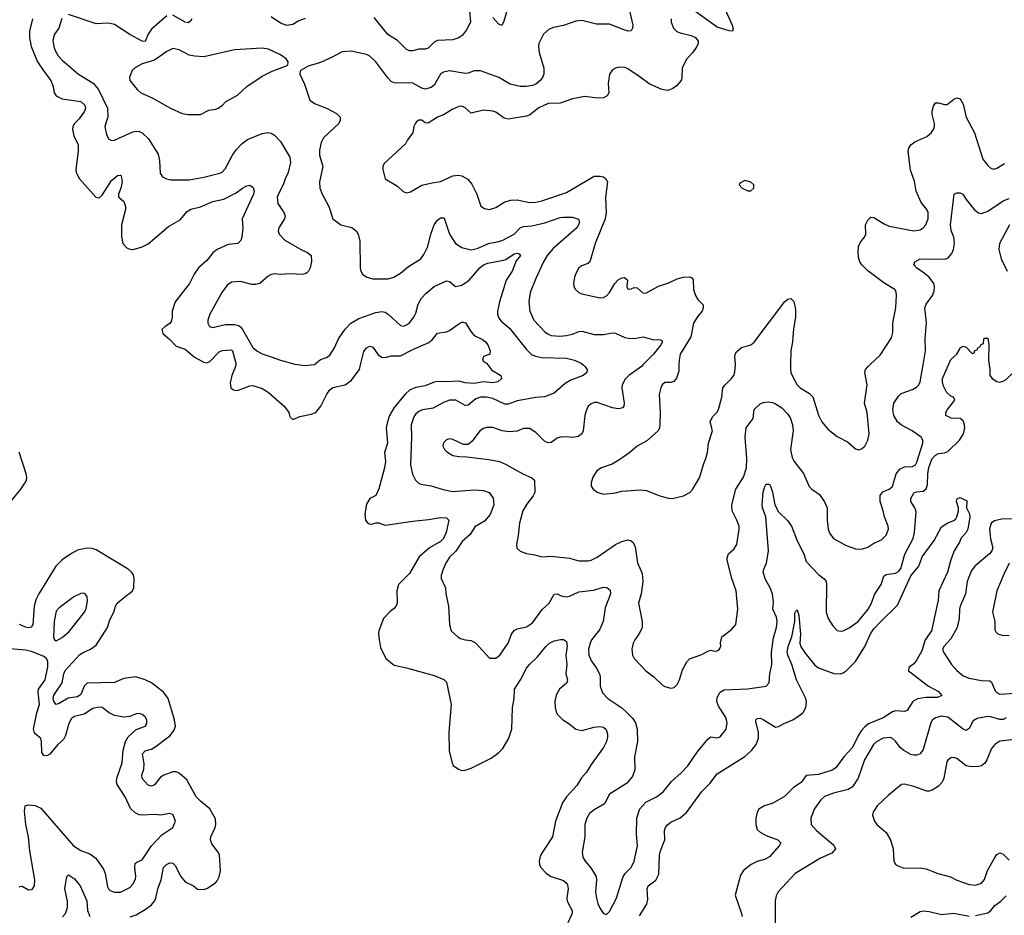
# Model space of a CAD drawing. Header units: inches. Extents: x 2134017 to 2292458, y 756222 to 916513.
# Tile 50 of 256: x 2236053 to 2242458, y 806419 to 812245. Entities that reach past the tile are written whole.
import ezdxf

# ---------------------------------------------------------------- set-up
doc = ezdxf.new("R2010")
doc.units = ezdxf.units.IN
doc.header["$MEASUREMENT"] = 0
for name, color, linetype in [('C2830', 7, 'Continuous'), ('C2831', 7, 'Continuous'), ('C2840', 7, 'Continuous'), ('C2841', 7, 'Continuous')]:
    doc.layers.add(name, color=color, linetype=linetype)

msp = doc.modelspace()

# ---------------------------------------------------------------- linework, layer by layer
at = {"layer": 'C2830', "color": 5}
for points, elevation in [([(2237458.8, 810000), (2237457.7, 809990), (2237433.8, 809930), (2237423.1, 809883.1), (2237426.7, 809850), (2237439.2, 809839.2), (2237450, 809834), (2237470, 809833.1), (2237550, 809862.8), (2237570, 809864.9), (2237630, 809846.3), (2237670, 809821.7), (2237774.6, 809730), (2237803.8, 809690), (2237810, 809661), (2237830, 809644.9), (2237875.4, 809664.6), (2237950, 809677.8), (2237980.5, 809690), (2238011.8, 809730), (2238050.6, 809810), (2238070, 809837.8), (2238090, 809853.4), (2238170, 809869.3), (2238210, 809897.6), (2238263.7, 809970), (2238271.2, 810000)], 220), ([(2237875.4, 810000), (2237910, 809995.8), (2237948.1, 810000)], 240), ([(2239098.5, 810000), (2239124.8, 809964.8), (2239184, 809930), (2239186.7, 809910), (2239163.8, 809890), (2239130, 809882), (2239070, 809888.7), (2239010, 809879.2), (2238950, 809883.4), (2238910, 809893.7), (2238830, 809888.3), (2238770, 809890.5), (2238750, 809887.9), (2238690, 809864.2), (2238630, 809853.2), (2238590, 809835.2), (2238561.2, 809810), (2238490, 809722.8), (2238459.8, 809670), (2238445.5, 809630), (2238438.2, 809590), (2238445.6, 809490), (2238426.8, 809430), (2238432.8, 809370), (2238426, 809330), (2238390, 809192.7), (2238370, 809149.5), (2238330, 809129.4), (2238310, 809093.2), (2238298.3, 809030), (2238303.7, 808990), (2238318, 808970), (2238330, 808963.6), (2238350, 808964.9), (2238370, 808972.7), (2238387.8, 808972.2), (2238430, 808957.7), (2238610, 808983.5), (2238712.6, 808992.6), (2238790, 809006.4), (2238830, 809004.9), (2238844, 808990), (2238826.9, 808910), (2238810.4, 808869.6), (2238790, 808849.9), (2238719.8, 808810), (2238652.3, 808750), (2238590, 808641.5), (2238518.3, 808570), (2238507.6, 808530), (2238508.5, 808451.5), (2238503.9, 808436.1), (2238490, 808415.1), (2238464.1, 808395.9), (2238419.3, 808350), (2238390.4, 808270), (2238388, 808250), (2238392.1, 808212.1), (2238401.1, 808161.1), (2238434, 808090), (2238490, 808044.9), (2238570, 808028.5), (2238750, 807978.3), (2238812.8, 807952.8), (2238830, 807935.5), (2238860.2, 807790), (2238844.6, 807610), (2238847.1, 807487.1), (2238866, 807410), (2238874, 807394), (2238908.7, 807368.7), (2238930, 807361.3), (2238950, 807362.3), (2238990, 807375.8), (2239119.4, 807440.6), (2239170, 807476.9), (2239195.9, 807504.1), (2239234.5, 807570), (2239253.9, 807630), (2239259.8, 807770), (2239269, 807830), (2239271.7, 807890), (2239310.4, 807949.6), (2239350, 808025.7), (2239368.7, 808050), (2239420.7, 808099.3), (2239477.2, 808170), (2239500.5, 808190), (2239530, 808204), (2239571.9, 808211.9), (2239590, 808213.4), (2239610, 808200.5), (2239614.3, 808170), (2239606.5, 808110), (2239611.5, 808050), (2239606.5, 807990), (2239617.6, 807950), (2239612.2, 807930), (2239564, 807890), (2239542.4, 807850), (2239534, 807810), (2239536.1, 807770), (2239542.9, 807742.9), (2239550, 807728), (2239586, 807690), (2239625.8, 807665.8), (2239670, 807629.3), (2239710, 807621.3), (2239790, 807642.7), (2239825.9, 807645.9), (2239850, 807641.7), (2239867.9, 807627.9), (2239877.4, 807597.4), (2239877.1, 807577.1), (2239870.1, 807549.9), (2239850.2, 807510), (2239770, 807400.5), (2239740.8, 807350), (2239707, 807313), (2239677.2, 807262.8), (2239611, 807190), (2239583.2, 807150), (2239538.8, 807030), (2239519, 806930), (2239440.3, 806810), (2239433.2, 806770), (2239435, 806750), (2239442.9, 806730), (2239479.1, 806690), (2239510.3, 806670), (2239590, 806645.6), (2239608.6, 806630), (2239616.8, 806616.8), (2239621.5, 806590), (2239612.8, 806530), (2239615.1, 806510), (2239648.1, 806450), (2239646.5, 806430), (2239618.3, 806370)], 220), ([(2239718, 810000), (2239730.5, 809990), (2239745.5, 809970), (2239743, 809950), (2239719.1, 809930), (2239639.3, 809900.7), (2239600.6, 809879.4), (2239530, 809815.1), (2239467.9, 809792.1), (2239410, 809787.2), (2239290, 809765.4), (2239230, 809744.8), (2239210, 809744.2), (2239130, 809780.7), (2239090, 809789.9), (2239050.1, 809789.9), (2239021, 809779), (2238970, 809737.4), (2238950, 809734.8), (2238890, 809770.7), (2238850, 809770.7), (2238810, 809755), (2238742.1, 809717.9), (2238673.6, 809706.4), (2238650, 809697.2), (2238630, 809680.4), (2238617.6, 809662.4), (2238600.6, 809610), (2238602.4, 809530), (2238595.2, 809350), (2238609.3, 809289.3), (2238627, 809250), (2238647.7, 809230), (2238663.2, 809223.2), (2238730, 809212.4), (2238807.9, 809187.9), (2238870, 809175.4), (2239010, 809185.5), (2239070, 809183.2), (2239108.2, 809170), (2239133.1, 809133.1), (2239137.8, 809090), (2239114.1, 809025.9), (2239076.3, 808983.7), (2239013.7, 808946.3), (2238984.3, 808895.7), (2238931.6, 808850), (2238891.4, 808788.6), (2238850, 808748), (2238824.4, 808710), (2238807.8, 808670), (2238795.3, 808630), (2238794.3, 808610), (2238823.7, 808550), (2238825.3, 808510), (2238842.4, 808430), (2238848.5, 808310), (2238860.7, 808270), (2238902.8, 808230), (2238919.9, 808219.9), (2238950, 808210.4), (2238990, 808205.3), (2239020.5, 808190), (2239110, 808090.8), (2239150, 808090.4), (2239176.9, 808110), (2239230.5, 808189.5), (2239252.2, 808247.8), (2239269.2, 808270.8), (2239290, 808282.8), (2239350, 808295.5), (2239390, 808321.7), (2239451.8, 808408.2), (2239496.8, 808450), (2239530, 808508.2), (2239550, 808510.3), (2239576.2, 808496.2), (2239610, 808490.1), (2239630, 808494.8), (2239690, 808522.6), (2239786.2, 808533.8), (2239850, 808554.2), (2239871.8, 808551.8), (2239893.7, 808533.7), (2239896.3, 808510), (2239862.1, 808417.9), (2239848.6, 808330), (2239824.4, 808275.6), (2239773.6, 808210), (2239764.4, 808190), (2239752.8, 808150), (2239755.6, 808110), (2239772.8, 808072.8), (2239806.3, 808026.3), (2239825.6, 807990), (2239829.3, 807970), (2239828.2, 807908.2), (2239845.1, 807865.1), (2239879.5, 807830), (2239970, 807768.2), (2240000, 807739.3)], 240), ([(2240000, 809914.3), (2239992.9, 809907.1), (2239973.2, 809870), (2239969.3, 809850), (2239986.2, 809750), (2239982.8, 809730), (2239977.2, 809722.8), (2239970, 809717.2), (2239946.7, 809713.3), (2239910, 809720.8), (2239810, 809754.5), (2239790, 809753.7), (2239770, 809746.3), (2239750.2, 809729.8), (2239738.4, 809701.6), (2239730.2, 809669.8), (2239718.6, 809570), (2239708.9, 809550), (2239686.4, 809533.6), (2239650, 809526.8), (2239609.1, 809530.9), (2239570, 809528.4), (2239550, 809522), (2239510, 809494.3), (2239490, 809492.6), (2239470, 809501.3), (2239410, 809558.7), (2239370, 809584.7), (2239330, 809586.3), (2239290, 809568.3), (2239236.3, 809563.7), (2239190.7, 809570.7), (2239130, 809591.1), (2239090, 809591.2), (2239070, 809586), (2239046.4, 809570), (2238997.6, 809502.4), (2238970, 809481.3), (2238941.1, 809481.1), (2238870, 809515.1), (2238850, 809518), (2238830, 809512.3), (2238810, 809493.2), (2238805.5, 809470), (2238816.3, 809450), (2238830, 809436.3), (2238871.3, 809410), (2238910, 809402.6), (2238962, 809402), (2239104.8, 809384.8), (2239174.8, 809370), (2239213.3, 809353.3), (2239325.5, 809290), (2239384.2, 809264.2), (2239402, 809250), (2239403.2, 809170), (2239393.4, 809146.6), (2239350, 809092), (2239327, 809050), (2239303.8, 808970), (2239296.4, 808890), (2239284, 808830), (2239287.7, 808807.7), (2239307.9, 808787.9), (2239350, 808773), (2239404.5, 808764.5), (2239450, 808750.7), (2239510, 808755.8), (2239630, 808742), (2239690, 808724.9), (2239750, 808725.3), (2239770, 808728.8), (2239810, 808747.6), (2239930, 808831.5), (2239970, 808851.4), (2240000, 808858.1)], 260), ([(2235995.3, 809110), (2236060.4, 809190), (2236086.2, 809230), (2236097.2, 809250), (2236099.2, 809270), (2236094.8, 809290), (2236050, 809430.7)], 220), ([(2240000, 809414.3), (2239950, 809378.7), (2239906.3, 809353.7), (2239837.3, 809330), (2239808.2, 809310), (2239782, 809270), (2239771.1, 809231.1), (2239771, 809210), (2239784.7, 809190), (2239810.4, 809170.4), (2239850, 809159.3), (2239927.9, 809167.9), (2239970, 809178), (2240000, 809180.2)], 280), ([(2236771.4, 806408.6), (2236810, 806420.6), (2236870, 806455.6), (2236910, 806486), (2236930.3, 806509.7), (2236939.6, 806530), (2236951.7, 806590), (2236973.4, 806650), (2236988.7, 806730), (2237007.8, 806750), (2237030, 806759.8), (2237050, 806757.2), (2237063.6, 806743.6), (2237101.3, 806670), (2237130, 806637), (2237182.8, 806610), (2237210, 806587.7), (2237246, 806586), (2237270, 806592.4), (2237326, 806630), (2237337.1, 806642.9), (2237351, 806669), (2237360.4, 806710), (2237352.3, 806810), (2237344.1, 806830), (2237302.5, 806882.5), (2237294.1, 806910), (2237296.9, 806930), (2237325.2, 806990), (2237329.9, 807010), (2237326.2, 807046.2), (2237290.6, 807110.6), (2237230, 807160.4), (2237202.2, 807190), (2237139.9, 807299.9), (2237090, 807342.6), (2237070, 807350.9), (2237050, 807352.1), (2236990, 807329.8), (2236970, 807318), (2236930, 807267.9), (2236910, 807258.2), (2236890, 807264.7), (2236849.3, 807309.3), (2236848.5, 807330), (2236860.2, 807370), (2236863.9, 807403.9), (2236851.6, 807470), (2236870.5, 807489.5), (2236910, 807500.1), (2236941.7, 807518.3), (2237030, 807586.7), (2237057.7, 807622.3), (2237065.8, 807650), (2237060.2, 807690), (2237019.4, 807830), (2236988.7, 807870), (2236909.9, 807929.9), (2236870, 807951.2), (2236809.1, 807969.1), (2236730, 807958.3), (2236670, 807933.8), (2236491.9, 807928.1), (2236473.3, 807910), (2236450, 807855.7), (2236430, 807839.6), (2236368.1, 807831.9), (2236310, 807796.5), (2236290, 807789.7), (2236276.1, 807810), (2236271.5, 807830), (2236275, 807850), (2236329.9, 807930), (2236340.4, 807990), (2236350, 808011), (2236445.3, 808114.7), (2236470, 808131.5), (2236514.2, 808150), (2236550, 808175.2), (2236624.5, 808290), (2236640.1, 808339.9), (2236666.3, 808390), (2236676.2, 808430), (2236688, 808450), (2236750, 808502.2), (2236770, 808513.6), (2236786.4, 808530), (2236796, 808550), (2236798.6, 808610), (2236792.8, 808632.8), (2236781.3, 808650), (2236758.7, 808670), (2236550, 808795.6), (2236524.2, 808804.2), (2236490, 808806.8), (2236430, 808793.8), (2236390, 808772.9), (2236330, 808730.7), (2236288.4, 808690), (2236176.8, 808510), (2236157.3, 808470), (2236147.4, 808430), (2236137.6, 808310), (2236127.5, 808292.5), (2236110.8, 808289.2), (2236090, 808293.6), (2236050.9, 808310)], 220), ([(2236050, 806602), (2236055.1, 806604.9), (2236070, 806608.5), (2236110, 806583.7), (2236134.3, 806585.7), (2236149.6, 806610.4), (2236152.4, 806650), (2236118.7, 806838.7), (2236109.9, 806930), (2236093, 807010), (2236084.9, 807095.1), (2236089.8, 807130.2), (2236110, 807136.9), (2236153, 807133), (2236190, 807114.6), (2236404.2, 806870), (2236450, 806840.2), (2236510, 806819), (2236548.7, 806790), (2236598.6, 806718.6), (2236609, 806690), (2236624.7, 806604.7), (2236630.3, 806590.3), (2236640.9, 806580.9), (2236670, 806568.4), (2236708.5, 806568.5), (2236770, 806598.4), (2236790, 806620.5), (2236805.6, 806654.4), (2236808.6, 806671.4), (2236802, 806730), (2236805.3, 806754.7), (2236815.1, 806764.9), (2236850, 806778.4), (2236910, 806870.4), (2236978.7, 806941.3), (2237049.4, 806990), (2237066.6, 807030), (2237051.2, 807071.2), (2237030, 807080.9), (2236970, 807069.5), (2236930, 807073.6), (2236850.3, 807069.7), (2236830, 807073.1), (2236805, 807085), (2236773.7, 807113.7), (2236739.3, 807190), (2236688, 807270), (2236683, 807290), (2236685.9, 807310), (2236719.9, 807410), (2236726.4, 807493.6), (2236741.5, 807550), (2236759.8, 807580.2), (2236810, 807628.4), (2236870.8, 807649.2), (2236880.5, 807670), (2236880.5, 807690), (2236869.6, 807710), (2236850, 807725.1), (2236830, 807731.1), (2236810, 807729.6), (2236770, 807711.8), (2236730, 807707.6), (2236670, 807718.2), (2236636.1, 807736.1), (2236590, 807769.7), (2236570, 807772.8), (2236530, 807763.5), (2236472.3, 807727.7), (2236408.9, 807711.1), (2236390, 807699.1), (2236373.6, 807666.4), (2236351.7, 807588.3), (2236338, 807562), (2236302.2, 807530), (2236250, 807467.3), (2236230, 807456.5), (2236210, 807458.2), (2236197.9, 807477.9), (2236195.7, 807550), (2236190, 807569.6), (2236150, 807604.2), (2236143.6, 807630), (2236164.3, 807735.7), (2236181.7, 807790), (2236172.3, 807870), (2236174.9, 807890), (2236219.4, 807950), (2236235.6, 808035.6), (2236236.9, 808070), (2236228.3, 808088.3), (2236210, 808101.6), (2236130, 808134.7), (2236090, 808144.2), (2235990, 808152.1)], 240), ([(2240000, 807276.7), (2239890, 807205.6), (2239857.2, 807142.8), (2239790, 807104.7), (2239760.2, 807079.8), (2239741.5, 807050), (2239730.3, 807010), (2239729, 806930), (2239712.9, 806830), (2239716.1, 806796.1), (2239731.7, 806770), (2239768.1, 806728.1), (2239802.3, 806670), (2239805.3, 806650), (2239799.5, 806570), (2239804.6, 806530), (2239814.6, 806494.6), (2239830, 806462.8), (2239850, 806431), (2239870, 806424), (2239890, 806442.8), (2239935.1, 806530), (2239975.9, 806664.1), (2239991.2, 806690), (2240000, 806699.1)], 240), ([(2236332.1, 806407.9), (2236351.5, 806430), (2236364.2, 806470), (2236363.5, 806510), (2236346.9, 806590), (2236359, 806670), (2236370, 806681), (2236410, 806656.3), (2236447, 806610), (2236490, 806513.4), (2236494.8, 806450), (2236509.4, 806410)], 220)]:
    msp.add_lwpolyline(points, dxfattribs=dict(at, elevation=elevation))
at = {"layer": 'C2830', "color": 5, "elevation": 240}
msp.add_lwpolyline([(2236470, 808514), (2236450, 808511.3), (2236404.9, 808490), (2236310, 808418.9), (2236290, 808396.2), (2236277.3, 808330), (2236272.7, 808230), (2236279.1, 808210), (2236290, 808203.7), (2236330, 808226.7), (2236374, 808266), (2236475.3, 808390), (2236485.6, 808414.4), (2236494.6, 808465.4), (2236492.7, 808490), (2236479, 808510)], close=True, dxfattribs=at)
at = {"layer": 'C2831', "color": 5}
for points, elevation in [([(2238978.5, 812301.5), (2238984.9, 812230), (2238960.6, 812179.4), (2238934.7, 812145.3), (2238910, 812128.2), (2238870, 812113.3), (2238770, 812109.6), (2238750, 812099.5), (2238710, 812059.7), (2238690, 812054.3), (2238650, 812054), (2238610, 812043), (2238590, 812043.6), (2238570, 812051.6), (2238510.6, 812110.6), (2238447.8, 812147.8), (2238358.6, 812258.6)], 240), ([(2239223.7, 812310), (2239203.6, 812236.4), (2239190, 812206.6), (2239170, 812216.2), (2239130, 812259.7)], 240), ([(2236135.8, 812250), (2236117.8, 812170), (2236117.3, 812130), (2236128.8, 812070), (2236170.1, 811970.1), (2236209.6, 811909.6), (2236256.8, 811850), (2236271.7, 811810), (2236278.2, 811770), (2236290.2, 811750.2), (2236330.2, 811730.2), (2236450, 811713.6), (2236475.9, 811690), (2236481.2, 811670), (2236474.2, 811650), (2236439.4, 811600.6), (2236410, 811569.6), (2236399.6, 811550), (2236396.1, 811530), (2236404.4, 811490), (2236433.5, 811430), (2236434, 811390), (2236417.5, 811270), (2236420.7, 811250), (2236441.8, 811210), (2236548.5, 811090), (2236570, 811085.3), (2236590, 811102.6), (2236650, 811199.2), (2236690, 811231.3), (2236710, 811234), (2236712.9, 811230), (2236719, 811190), (2236711.2, 811148.8), (2236696.5, 811110), (2236696.5, 811096.5), (2236697.6, 811090), (2236730, 811062.4), (2236740.6, 811030), (2236741.4, 811010), (2236715.8, 810910), (2236715.3, 810835.3), (2236724.6, 810790), (2236750, 810760.3), (2236770, 810751.6), (2236790.3, 810750.3), (2236850, 810767), (2236890, 810786.7), (2237020.5, 810899.5), (2237096.9, 810943.1), (2237142.9, 810997.1), (2237166.7, 811013.3), (2237230, 811027.6), (2237310, 811062.2), (2237382, 811078), (2237461.6, 811118.4), (2237502, 811150), (2237530, 811163.7), (2237550, 811168.5), (2237573, 811153), (2237578.2, 811130), (2237574.7, 811110), (2237500.3, 810950), (2237503.7, 810890), (2237498.7, 810830), (2237491.8, 810808.2), (2237471.3, 810788.7), (2237410, 810783.1), (2237338.3, 810750), (2237310, 810728.7), (2237270, 810677.6), (2237215.5, 810630), (2237187.9, 810590), (2237157.8, 810530), (2237065.3, 810410), (2237044.6, 810350), (2237046, 810310), (2237038.9, 810281.1), (2237030, 810269.6), (2236998.8, 810250), (2236978.8, 810230), (2236984.7, 810204.7), (2237030, 810165.3), (2237070, 810121.2), (2237130, 810102.2), (2237190, 810050.1), (2237250, 810016.2), (2237270, 810012.7), (2237290, 810021), (2237350, 810083.5), (2237370, 810092.9), (2237430, 810098.4), (2237437.6, 810090), (2237459.8, 810010), (2237458.8, 810000)], 220), ([(2236327.9, 812252.1), (2236307.8, 812190), (2236279.7, 812150), (2236267.8, 812110), (2236275.5, 812070), (2236284.5, 812044.5), (2236304.5, 812010), (2236330, 811982.4), (2236435.6, 811890), (2236531.8, 811831.8), (2236566.4, 811790), (2236624.6, 811670), (2236626.4, 811613.6), (2236607.9, 811550), (2236618, 811498), (2236630, 811470.7), (2236650, 811460.3), (2236670, 811461.1), (2236790, 811515.8), (2236810, 811519.7), (2236830, 811518), (2236850, 811508.8), (2236890.3, 811470), (2236954.4, 811370), (2236962.4, 811330), (2236966.5, 811246.5), (2236983, 811223), (2237009, 811209), (2237036.6, 811203.4), (2237155.8, 811204.2), (2237250, 811220.3), (2237354.2, 811245.8), (2237370, 811254), (2237390, 811274.9), (2237436.6, 811363.4), (2237462.1, 811397.9), (2237501.2, 811438.8), (2237534.1, 811465.9), (2237630, 811505.7), (2237670, 811512), (2237690, 811506), (2237710, 811493), (2237750, 811452.4), (2237811.4, 811350), (2237815.9, 811315.9), (2237800.2, 811250), (2237779.6, 811210), (2237768.1, 811170), (2237740.1, 811119.9), (2237729, 811090), (2237732.9, 811050), (2237771.8, 810990), (2237779.6, 810970), (2237776.5, 810950), (2237739.5, 810890), (2237734.9, 810870), (2237740.3, 810850), (2237777.6, 810810), (2237890, 810744.9), (2237924.9, 810730), (2237948.2, 810710), (2237951.6, 810671.6), (2237942, 810630), (2237931.7, 810608.3), (2237921.3, 810598.7), (2237910, 810591.1), (2237892.3, 810587.7), (2237810, 810591.6), (2237750, 810587.7), (2237710, 810590.9), (2237690, 810586.6), (2237670, 810575.8), (2237614.4, 810530), (2237590, 810522.4), (2237562.5, 810522.5), (2237490, 810542.2), (2237430, 810537.7), (2237402.2, 810517.8), (2237367.2, 810470), (2237290.4, 810330), (2237277.1, 810290), (2237278, 810270), (2237288, 810250), (2237310, 810241.6), (2237390, 810263), (2237450, 810262.2), (2237476.3, 810256.3), (2237490, 810247.3), (2237503, 810230), (2237570, 810112.2), (2237596.4, 810090), (2237630, 810070.3), (2237690, 810052.9), (2237749.2, 810029.2), (2237843.8, 810003.8), (2237875.4, 810000)], 240), ([(2237010, 812269.8), (2236910, 812182.9), (2236888.7, 812150), (2236870, 812103.1), (2236850, 812104.4), (2236768.7, 812148.7), (2236670, 812214), (2236630, 812222.8), (2236550, 812218.4), (2236370, 812279.1)], 240), ([(2237173.8, 812250), (2237165.4, 812234.6), (2237150, 812225.3), (2237130, 812229.8), (2237050, 812274.4)], 240), ([(2237910, 812252.3), (2237870, 812237.4), (2237830, 812214.2), (2237790, 812208.4), (2237750, 812223.4), (2237690, 812264.5)], 240), ([(2240000, 812173.9), (2239990, 812176.4), (2239890, 812215.1), (2239804.7, 812215.3), (2239710, 812239.1), (2239670, 812234.7), (2239590, 812207.2), (2239525.3, 812194.7), (2239496.9, 812183.1), (2239461.3, 812150), (2239430.3, 812090), (2239427.4, 812070), (2239431.5, 812031.5), (2239461.7, 811930), (2239462.8, 811890), (2239454.6, 811870), (2239438.9, 811850), (2239410, 811826.8), (2239390, 811817.8), (2239350, 811809.8), (2239309.9, 811809.9), (2239244.8, 811824.8), (2239170, 811869.9), (2239050, 811912.4), (2239010, 811912.6), (2238970, 811896.4), (2238950, 811895.3), (2238850, 811911.6), (2238810, 811903.1), (2238790.3, 811890), (2238750, 811818.9), (2238730, 811803.9), (2238690, 811793.8), (2238670, 811798.9), (2238610, 811831.4), (2238590, 811834.5), (2238510, 811831.7), (2238490, 811834.2), (2238470, 811843.5), (2238447.3, 811867.3), (2238370, 811971.2), (2238330, 812008.2), (2238310, 812018.3), (2238210, 812039.7), (2238150, 812037), (2238081.4, 811998.6), (2238010, 811967.3), (2237930, 811943.7), (2237884, 811916), (2237878, 811910), (2237876, 811890), (2237905.5, 811825.5), (2237940.6, 811720.6), (2237970, 811699.6), (2238050, 811669), (2238114.4, 811634.4), (2238138.4, 811610), (2238138.7, 811590), (2238130.3, 811570), (2238030, 811477), (2238013.3, 811446.7), (2238004.2, 811395.8), (2238004.4, 811364.4), (2238025.3, 811290), (2238003.2, 811190), (2238005.7, 811150), (2238021.7, 811110), (2238065, 811030), (2238090.3, 810950.3), (2238142.8, 810910), (2238212.8, 810892.8), (2238244.9, 810870), (2238254.9, 810850), (2238265.3, 810805.3), (2238268.4, 810630), (2238272.7, 810610), (2238284, 810590), (2238310.3, 810570.3), (2238350, 810559.5), (2238450, 810560.3), (2238486, 810570), (2238530, 810596.5), (2238581.5, 810638.5), (2238663, 810690), (2238682.8, 810717.2), (2238708.8, 810770), (2238727.1, 810850), (2238749.1, 810910), (2238770, 810940.3), (2238790, 810955.6), (2238810, 810957.1), (2238813.4, 810953.4), (2238848.4, 810850), (2238889, 810789), (2238930, 810762.2), (2238990, 810748.1), (2239030, 810756.5), (2239109.2, 810790.8), (2239150, 810796.8), (2239190.9, 810809.1), (2239270, 810849.2), (2239309.9, 810890.1), (2239330, 810900.2), (2239384.8, 810904.8), (2239470, 810922.9), (2239570, 810957.5), (2239590, 810960.2), (2239650, 810960.9), (2239687.3, 810947.3), (2239694, 810930), (2239689.1, 810910), (2239676.5, 810890), (2239523.4, 810756.6), (2239485.3, 810710), (2239460.8, 810670), (2239410, 810562), (2239373.2, 810470), (2239365.2, 810410), (2239371.3, 810350), (2239396.9, 810290), (2239470, 810213.4), (2239490, 810198.9), (2239511.4, 810191.4), (2239567.2, 810187.2), (2239610, 810190.2), (2239650, 810198.6), (2239690, 810216.5), (2239710, 810219.6), (2239790, 810196.9), (2239850, 810196.2), (2239910, 810208), (2239930, 810205.3), (2239990, 810177.6), (2240000, 810175.6)], 260), ([(2240000, 811929), (2239990, 811933.1), (2239950, 811935.6), (2239929.3, 811930.7), (2239910, 811918), (2239889.1, 811890.9), (2239881.5, 811830), (2239885.3, 811770), (2239874.9, 811750), (2239850, 811737.4), (2239810, 811735.6), (2239730, 811744.7), (2239650, 811729.7), (2239570, 811703.1), (2239490, 811700.3), (2239430, 811670.8), (2239370, 811624.5), (2239350, 811617.2), (2239230, 811597.2), (2239204.2, 811604.2), (2239150, 811642.6), (2239130, 811649.7), (2239070, 811656.1), (2238990, 811636.3), (2238950.7, 811670.7), (2238930, 811682.6), (2238910, 811681.1), (2238870, 811663.5), (2238810, 811626.4), (2238770, 811611.7), (2238710, 811571.5), (2238690, 811574.5), (2238670, 811591.3), (2238650, 811591.5), (2238637.3, 811582.7), (2238627.1, 811572.9), (2238618, 811550), (2238610, 811508.7), (2238575.9, 811464.1), (2238562.8, 811437.2), (2238424.7, 811310), (2238416, 811290), (2238414.8, 811270), (2238431.3, 811210), (2238510, 811162), (2238547.5, 811127.5), (2238570, 811118.4), (2238595.8, 811124.2), (2238670, 811167.7), (2238735.6, 811184.4), (2238790, 811191.7), (2238870, 811230.3), (2238906.5, 811233.5), (2238930, 811228.8), (2238968.2, 811208.2), (2238994.9, 811174.9), (2239027.8, 811110), (2239052.7, 811032.7), (2239076.1, 811016.1), (2239110, 811010.3), (2239150, 811023.6), (2239210, 811060.3), (2239248.4, 811071.6), (2239290, 811073.7), (2239370, 811056.2), (2239410, 811057.8), (2239450, 811066.8), (2239610, 811122), (2239790, 811227.1), (2239830, 811228.1), (2239850, 811222.8), (2239867, 811210), (2239876.5, 811190), (2239863, 811090), (2239867.6, 810990), (2239861.5, 810950), (2239795.8, 810790), (2239764.6, 810675.4), (2239750, 810658.9), (2239710, 810644.2), (2239690.5, 810630), (2239670, 810593.2), (2239661.3, 810570), (2239656.4, 810530), (2239657.1, 810510), (2239667.7, 810490), (2239690.3, 810470.3), (2239710, 810462.6), (2239830, 810436.5), (2239850, 810438.7), (2239870, 810448.5), (2239889.6, 810470), (2239925.4, 810530), (2239946.2, 810553.8), (2239970, 810566.4), (2239987.9, 810567.9), (2240000, 810556.9)], 280), ([(2237948.1, 810000), (2237970, 810002.4), (2238010, 810034), (2238050, 810047), (2238070, 810061.6), (2238101, 810110), (2238127.2, 810170), (2238170, 810232), (2238208, 810270), (2238258.5, 810301.5), (2238370, 810341.2), (2238410, 810346.9), (2238430, 810342.3), (2238450, 810330.3), (2238530, 810255.3), (2238550, 810252.2), (2238570, 810259.5), (2238590, 810272.7), (2238617.7, 810310), (2238630, 810336.3), (2238645.6, 810394.4), (2238666.4, 810433.6), (2238695.1, 810464.9), (2238750, 810509.1), (2238830, 810546.7), (2238850, 810541.6), (2238889.1, 810509.1), (2238930, 810517.2), (2238978, 810550), (2239047, 810630), (2239070.4, 810649.6), (2239099.4, 810660.6), (2239199.8, 810680.2), (2239214.6, 810685.4), (2239270, 810721.2), (2239290, 810725.7), (2239303, 810723), (2239310.3, 810710), (2239283.5, 810676.5), (2239256.8, 810610), (2239218.6, 810550), (2239173.7, 810410), (2239161.8, 810350), (2239162.2, 810330), (2239170, 810303.7), (2239184.4, 810284.4), (2239238.9, 810238.9), (2239350, 810098.9), (2239385.8, 810065.8), (2239410, 810055.3), (2239447.7, 810047.7), (2239610, 810042.5), (2239662, 810030), (2239705.5, 810010), (2239718, 810000)], 240), ([(2238271.2, 810000), (2238292.7, 810087.3), (2238309.9, 810110.1), (2238330, 810120.7), (2238350, 810115.6), (2238385.5, 810065.5), (2238410, 810048.6), (2238430, 810047.8), (2238470, 810057.8), (2238530, 810057.3), (2238610, 810100.4), (2238715, 810145), (2238736.6, 810163.4), (2238770, 810206), (2238830, 810215.3), (2238850, 810223.2), (2238910, 810266), (2238930, 810278), (2238938.3, 810278.3), (2238953.9, 810273.9), (2238990, 810213.4), (2239010, 810190.5), (2239064.4, 810164.4), (2239084, 810150), (2239098, 810130), (2239113.4, 810090), (2239110.6, 810070), (2239070, 810053.2), (2239062.8, 810030), (2239070, 810021), (2239090, 810011.3), (2239098.5, 810000)], 220)]:
    msp.add_lwpolyline(points, dxfattribs=dict(at, elevation=elevation))
at = {"layer": 'C2831', "color": 5, "elevation": 260}
msp.add_lwpolyline([(2237630, 812060.4), (2237450, 812048.6), (2237250, 812003.5), (2237193.1, 812006.9), (2237154.9, 812014.9), (2237090, 812048.4), (2237050, 812057.4), (2237010, 812038.9), (2236930, 811982.5), (2236850, 811957.2), (2236801, 811930), (2236784.5, 811915.5), (2236768.5, 811871.5), (2236770.6, 811850), (2236816.3, 811790), (2236840.7, 811770), (2236916, 811736), (2237033.4, 811670), (2237110, 811635.3), (2237150, 811628.5), (2237230, 811628.4), (2237283.5, 811656.5), (2237330, 811662.6), (2237343.7, 811670), (2237371.8, 811690), (2237391.3, 811711.3), (2237470, 811754.4), (2237530, 811810.4), (2237630, 811877.3), (2237695.3, 811910), (2237793.2, 811946.8), (2237798, 811950), (2237799, 811970), (2237786, 811990), (2237750, 812015.6), (2237672.7, 812052.7)], close=True, dxfattribs=at)
at = {"layer": 'C2840', "color": 5}
for points, elevation in [([(2240000, 809180.2), (2240090, 809186.7), (2240130, 809182.4), (2240210, 809148.7), (2240271.9, 809131.9), (2240298, 809130), (2240371.9, 809148.1), (2240412.3, 809170), (2240430, 809187.7), (2240476.4, 809263.6), (2240503.1, 809356.9), (2240516.9, 809390), (2240527.8, 809430), (2240534.3, 809490), (2240560.5, 809570), (2240545.4, 809630), (2240559, 809661), (2240587.6, 809690), (2240598.9, 809710), (2240620.5, 809790), (2240628.2, 809850), (2240641.3, 809870), (2240684.2, 809910), (2240697.7, 809930), (2240704.9, 809955.1), (2240709.6, 810000)], 280), ([(2240341.7, 810000), (2240340.7, 809959.3), (2240326.7, 809913.3), (2240309, 809891), (2240290, 809885.7), (2240250, 809885.1), (2240233, 809870), (2240223.1, 809850), (2240213.3, 809806.7), (2240219, 809690), (2240217.8, 809610), (2240216, 809590), (2240207.2, 809570), (2240133.8, 809506.2), (2240069, 809471), (2240022, 809430), (2240000, 809414.3)], 280), ([(2240000, 808858.1), (2240010, 808860.3), (2240030, 808854.9), (2240044.2, 808844.2), (2240056.5, 808816.5), (2240071.3, 808711.3), (2240102.2, 808642.2), (2240106.7, 808590), (2240094.9, 808510), (2240078.7, 808450), (2240103.1, 808330), (2240102.6, 808290), (2240086.1, 808253.9), (2240054, 808210), (2240044.9, 808190), (2240035.8, 808150), (2240039.5, 808110), (2240050.4, 808090), (2240125.5, 808010), (2240177.3, 807970), (2240234.9, 807914.9), (2240250, 807906.4), (2240290, 807895.5), (2240310, 807900.7), (2240330, 807921), (2240345.1, 807950), (2240364.5, 808015.5), (2240392.7, 808067.3), (2240410, 808087.7), (2240490, 808114.9), (2240530, 808137.1), (2240550, 808143), (2240570, 808138), (2240590, 808139.1), (2240605.2, 808150), (2240614.5, 808170), (2240612.1, 808192.1), (2240620.7, 808230), (2240682.9, 808277.1), (2240711.6, 808310), (2240724.7, 808410), (2240713, 808530), (2240685.1, 808610), (2240655.8, 808730), (2240656.3, 808743.7), (2240663.6, 808770), (2240698.7, 808801.3), (2240717.2, 808830), (2240734.3, 808930), (2240732.8, 808950), (2240718, 808990), (2240687.2, 809050), (2240685.8, 809090), (2240711.5, 809190), (2240760.6, 809270), (2240781.7, 809330), (2240782.3, 809390), (2240771.8, 809530), (2240779.3, 809590), (2240824.2, 809650), (2240831.8, 809710), (2240870, 809746), (2240890, 809754.9), (2240921.6, 809758.4), (2240950, 809754.9), (2240970, 809746), (2241010, 809721.1), (2241050, 809678), (2241067.1, 809650), (2241080.2, 809610), (2241085.4, 809570), (2241067.3, 809450), (2241078, 809398), (2241092, 809370), (2241152.8, 809292.8), (2241189, 809209), (2241205.5, 809190), (2241255.3, 809155.3), (2241289.3, 809109.3), (2241304.9, 809070), (2241305.5, 808990), (2241311.7, 808930), (2241322.6, 808902.6), (2241346.4, 808870), (2241430, 808825.3), (2241490, 808803.8), (2241530, 808800.5), (2241570, 808813.4), (2241610, 808839.3), (2241659.3, 808860.7), (2241690, 808891), (2241704.5, 808930), (2241702.9, 808950), (2241678.4, 809010), (2241671.1, 809050), (2241650.8, 809110), (2241649.8, 809150.2), (2241667.1, 809172.9), (2241710, 809191.2), (2241731.1, 809208.9), (2241755.5, 809290), (2241779.1, 809320.9), (2241810, 809337), (2241860.9, 809339.1), (2241879.8, 809350), (2241890, 809367.2), (2241929, 809490), (2241928.8, 809510), (2241916.8, 809530), (2241858, 809570), (2241790, 809607.3), (2241762.9, 809630), (2241739.5, 809670), (2241733, 809710), (2241739.3, 809750), (2241770, 809795.3), (2241787.4, 809812.6), (2241860.4, 809839.6), (2241886.3, 809853.7), (2241901.3, 809870), (2241909.8, 809890.2), (2241929.9, 810000)], 260), ([(2240107, 810000), (2240097.2, 809990), (2240015.6, 809930), (2240000, 809914.3)], 260), ([(2240000, 806699.1), (2240030, 806730.4), (2240050.9, 806770), (2240072.2, 806870), (2240065.6, 806945.6), (2240067.8, 807050), (2240088.3, 807111.7), (2240125.6, 807154.4), (2240195.6, 807190), (2240238.6, 807221.4), (2240292.8, 807290), (2240355.5, 807344.5), (2240398.9, 807390), (2240460.4, 807479.6), (2240530, 807563.7), (2240550, 807579.5), (2240590, 807572.2), (2240610, 807580.4), (2240649.7, 807630), (2240656.4, 807670), (2240652.1, 807690), (2240644.2, 807710), (2240598.7, 807778.7), (2240588.2, 807810), (2240590, 807836.3), (2240609, 807871), (2240635.3, 807884.7), (2240787.7, 807892.3), (2240910, 807908.9), (2240929.6, 807930), (2240932.9, 807990), (2240946.2, 808050), (2240944.6, 808130), (2240957.1, 808222.9), (2240976, 808290), (2240980.9, 808330), (2240977.3, 808357.3), (2240951.8, 808410), (2240956.8, 808456.8), (2240949.8, 808509.8), (2240935.1, 808550), (2240904.3, 808604.3), (2240889.8, 808650), (2240894, 808670), (2240912.1, 808710), (2240924.2, 808790), (2240907.3, 809010), (2240884.7, 809070), (2240882.4, 809090), (2240890, 809171), (2240898.4, 809201.6), (2240910, 809223.8), (2240930, 809222.4), (2240936.2, 809210), (2240950, 809170.7), (2240965.5, 809090), (2240990, 809044.2), (2241047.9, 808987.9), (2241072.9, 808950), (2241113.4, 808850), (2241154.2, 808770), (2241170, 808720.4), (2241250, 808635.6), (2241287.1, 808607.1), (2241298.7, 808590), (2241302.3, 808570), (2241298.9, 808390), (2241312, 808350), (2241342.6, 808302.6), (2241370, 808272.4), (2241390, 808267), (2241410, 808270.3), (2241450, 808287.8), (2241506.6, 808330), (2241572.5, 808410), (2241594.1, 808450), (2241613.4, 808506.6), (2241656.2, 808570), (2241675.4, 808624.6), (2241690, 808634.7), (2241750, 808645), (2241770, 808656), (2241785.1, 808674.9), (2241812, 808768), (2241864.5, 808870), (2241873.3, 808910), (2241883.8, 809043.8), (2241876.8, 809070), (2241849.8, 809110), (2241850.9, 809130), (2241871.7, 809168.3), (2241890, 809174.5), (2241930, 809178.4), (2241950, 809193.4), (2241959.1, 809220.9), (2241961.8, 809290), (2241968.3, 809331.7), (2241988.7, 809390), (2242010, 809412.5), (2242030, 809422), (2242070, 809428.1), (2242090, 809436.8), (2242166.7, 809510), (2242192.8, 809550), (2242201.3, 809590), (2242199.8, 809610), (2242190, 809635.8), (2242170, 809649.7), (2242113, 809653), (2242077.2, 809670), (2242078, 809690), (2242089.6, 809710), (2242136.3, 809770), (2242127, 809790), (2242110, 809795.9), (2242082.1, 809822.1), (2242061.7, 809861.7), (2242055.2, 809890), (2242057.1, 809910), (2242095.2, 810000)], 240), ([(2241067.1, 810000), (2241066.5, 809966.5), (2241070, 809946.8), (2241098.9, 809890), (2241110.4, 809870), (2241130, 809850.4), (2241190, 809813.4), (2241211.7, 809791.7), (2241250, 809673.4), (2241272, 809630), (2241310, 809581.6), (2241370, 809534.4), (2241437.8, 809497.8), (2241490, 809453.4), (2241510, 809447.7), (2241518, 809450), (2241530, 809454), (2241550, 809471), (2241569.4, 809510), (2241579.5, 809550), (2241566.6, 809690), (2241549.7, 809750), (2241565.1, 809870), (2241551.8, 809950), (2241556.2, 809970), (2241570, 809987.7), (2241583.1, 810000)], 280), ([(2242359.3, 810000), (2242363.8, 809970), (2242363, 809930), (2242379.5, 809910), (2242410, 809891.1), (2242430, 809887.8), (2242450, 809892.5), (2242470, 809905), (2242550, 809983.2), (2242564, 810000)], 240), ([(2240084.8, 806415.2), (2240133.6, 806490), (2240138.5, 806521.5), (2240134.5, 806590), (2240141.2, 806610), (2240192, 806648), (2240210, 806685.5), (2240216.1, 806810), (2240221.7, 806838.3), (2240249.1, 806910), (2240248, 806970), (2240254.2, 806990), (2240269.7, 807010), (2240290, 807024.7), (2240350, 807053.4), (2240390, 807087.8), (2240490, 807224), (2240543.6, 807276.4), (2240590, 807338.5), (2240770, 807451.8), (2240814, 807490), (2240843.2, 807530), (2240858.4, 807570), (2240859.1, 807610), (2240842.7, 807677.3), (2240842.4, 807690), (2240850, 807699.3), (2240870, 807700.3), (2240890, 807693), (2240970, 807643.6), (2240990, 807646.7), (2241030.6, 807669.4), (2241083.6, 807690), (2241130, 807722), (2241150, 807738), (2241167.7, 807770), (2241170.6, 807809.4), (2241167.1, 807830), (2241106.4, 807950), (2241076.7, 808050), (2241049.9, 808110), (2241046.7, 808130), (2241052.1, 808167.9), (2241076.2, 808230), (2241094.7, 808330), (2241096.1, 808383.9), (2241102, 808398), (2241110, 808405.5), (2241122, 808370), (2241133.5, 808246.5), (2241128.4, 808190), (2241131.8, 808170), (2241163, 808123), (2241225.1, 808045.1), (2241249, 808029), (2241350, 807991), (2241390, 807988.6), (2241410, 807996.5), (2241429.7, 808010), (2241491.1, 808068.9), (2241551.6, 808168.4), (2241588.5, 808250), (2241610, 808282), (2241650, 808326.7), (2241764.1, 808435.9), (2241850, 808627.3), (2241901.3, 808690), (2241923.5, 808750), (2242002.2, 808857.8), (2242050, 808945.5), (2242090, 808972.7), (2242130, 808986), (2242142, 808998), (2242150, 809011.3), (2242160.7, 809050), (2242160.7, 809070), (2242148, 809110), (2242152.5, 809127.5), (2242170, 809136.3), (2242214, 809114), (2242212.2, 809070), (2242230.9, 809030.9), (2242234.2, 809010), (2242220.6, 808930), (2242210, 808909.6), (2242174.9, 808870), (2242168, 808850), (2242131.1, 808788.9), (2242109.4, 808730.6), (2242089.2, 808650), (2242032.2, 808530), (2242028.6, 808468.6), (2241984.1, 808270), (2241944.2, 808210), (2241920.8, 808139.2), (2241890, 808079.8), (2241870, 808054.3), (2241836.9, 808030), (2241835.8, 808010), (2241843.4, 808003.4), (2241966, 807910), (2242030, 807873.7), (2242052, 807848), (2242024, 807836), (2241950, 807836.5), (2241893.4, 807826.6), (2241864.2, 807810), (2241826.8, 807750), (2241810, 807745.1), (2241750, 807748.3), (2241730, 807742.6), (2241670, 807703.2), (2241575.3, 807664.7), (2241550, 807645.2), (2241530, 807621.4), (2241509.6, 807590), (2241471.7, 807510), (2241414.8, 807450), (2241362.6, 807377.4), (2241337.6, 807362.4), (2241250, 807333.9), (2241170, 807327.6), (2241136.7, 807283.3), (2241087.9, 807250), (2241028.4, 807191.6), (2240952, 807148), (2240898.5, 807130), (2240861.1, 807110), (2240849.5, 807090), (2240842.9, 807050), (2240841, 807010), (2240850, 806976.5), (2240870, 806959.3), (2240910, 806938.4), (2240984, 806910), (2241004.4, 806890), (2240993.4, 806870), (2240930, 806799.8), (2240898.9, 806781.1), (2240850, 806768.1), (2240811.8, 806750), (2240762, 806710), (2240741.1, 806678.9), (2240707.6, 806550), (2240749.1, 806430), (2240753.6, 806410)], 220), ([(2242690, 808996.2), (2242450, 808997.5), (2242395, 808985), (2242372.6, 808970), (2242362.4, 808930), (2242367.9, 808867.9), (2242382.8, 808810), (2242377.5, 808790), (2242361.8, 808770), (2242265.8, 808690), (2242243.1, 808656.9), (2242217.4, 808590), (2242205.2, 808510), (2242171, 808430), (2242166.2, 808410), (2242165.5, 808350), (2242150.9, 808290), (2242110, 808218), (2242066.4, 808170), (2242055.5, 808150), (2242062.4, 808130), (2242114.6, 808050), (2242150, 808010.3), (2242190, 807975.8), (2242230, 807960.5), (2242310, 807947), (2242364.7, 807944.7), (2242375.1, 807935.1), (2242399.6, 807879.6), (2242410, 807867.8), (2242430, 807858.2), (2242530, 807863.3)], 240), ([(2242490.9, 808709.1), (2242456.9, 808643.1), (2242410.3, 808530), (2242380.9, 808390), (2242395.8, 808330), (2242395.5, 808275.5), (2242402, 808262), (2242416, 808250), (2242450, 808239.3), (2242490, 808240.3)], 260), ([(2240000, 807739.3), (2240040.4, 807700.4), (2240059.7, 807670), (2240070.2, 807630), (2240071.7, 807550), (2240051.5, 807450), (2240054.1, 807365.9), (2240039.1, 807320.9), (2240002, 807278), (2240000, 807276.7)], 240), ([(2242470, 807703.5), (2242450, 807692.5), (2242430, 807692.9), (2242370, 807709.9), (2242350, 807711.1), (2242281.2, 807698.8), (2242256.6, 807683.4), (2242230, 807634.7), (2242210, 807621.5), (2242190, 807629.8), (2242090, 807707.7), (2242050, 807714.5), (2242010, 807703.7), (2241991.4, 807690), (2241981, 807670), (2241930, 807497), (2241910.9, 807469.1), (2241890, 807459.7), (2241870, 807459.3), (2241850, 807465.7), (2241803.9, 807490), (2241781.2, 807510), (2241750, 807552.4), (2241730, 807569.8), (2241715, 807575), (2241670, 807571.8), (2241628.9, 807550), (2241608.1, 807530), (2241549.2, 807430), (2241507.2, 807310), (2241470, 807254.7), (2241442, 807238), (2241347, 807213), (2241288.6, 807191.4), (2241264.9, 807170), (2241220.3, 807110), (2241199.5, 807050), (2241202, 807010), (2241235.8, 806970), (2241350, 806875.8), (2241360.3, 806850), (2241336.8, 806823.2), (2241262.4, 806790), (2241098, 806690), (2240987.9, 806572.1), (2240974.7, 806545.3), (2240967.8, 806512.2), (2240967.6, 806352.4)], 240), ([(2242565.7, 807565.7), (2242429.4, 807550.6), (2242396.4, 807530), (2242375.6, 807504.4), (2242345.2, 807430), (2242331.5, 807408.5), (2242310, 807390.9), (2242290, 807386.2), (2242244.1, 807384.1), (2242210.7, 807390.7), (2242150, 807438.9), (2242130, 807444.7), (2242110, 807442), (2242091.3, 807428.7), (2242083.9, 807416.1), (2242065, 807310), (2242054.6, 807285.4), (2242030, 807258.9), (2241988.2, 807231.8), (2241970, 807225.1), (2241954.7, 807225.3), (2241870, 807257.2), (2241810, 807271.8), (2241790, 807269.4), (2241702.6, 807197.4), (2241630.4, 807130), (2241604.9, 807090), (2241601.6, 807070), (2241613, 807030), (2241628, 807010), (2241690, 806957.1), (2241718.7, 806910), (2241735.3, 806850), (2241739.1, 806770), (2241750, 806751), (2241761.6, 806741.6), (2241804.9, 806724.9), (2241910, 806727.2), (2241950, 806720.3), (2242026, 806690), (2242108.9, 806668.9), (2242150, 806647.4), (2242230, 806618.7), (2242270, 806613.7), (2242310, 806628.5), (2242328.5, 806651.5), (2242349.8, 806710), (2242393.5, 806790), (2242410, 806814), (2242430, 806824.4), (2242450, 806817.3), (2242490, 806776.9)], 260), ([(2242270, 806416.8), (2242350, 806434.5), (2242370, 806449.4), (2242396.8, 806483.2), (2242436.5, 806510), (2242470, 806546.3)], 240), ([(2241850, 806406.7), (2241910, 806443.6), (2241930, 806447.6), (2241970, 806444.2), (2242050, 806423.2), (2242130, 806431.8), (2242230, 806413.4)], 240)]:
    msp.add_lwpolyline(points, dxfattribs=dict(at, elevation=elevation))
at = {"layer": 'C2841', "color": 5}
for points, elevation in [([(2240008.9, 812350), (2240041.7, 812210), (2240039.5, 812190), (2240030, 812172.7), (2240010, 812171.5), (2240000, 812173.9)], 260), ([(2240634.4, 812330), (2240687.2, 812210), (2240694.4, 812185.6), (2240690.8, 812170), (2240667.7, 812172.3), (2240590, 812195.6), (2240430, 812312.2)], 280), ([(2240290.4, 812250), (2240290.4, 812230), (2240306, 812190), (2240329, 812169), (2240350, 812158.7), (2240422, 812142), (2240450, 812130.4), (2240466.2, 812106.2), (2240466.4, 812090), (2240458, 812070), (2240430.3, 812030), (2240393.4, 811990), (2240370.3, 811950), (2240361.7, 811930), (2240360.3, 811870), (2240355.3, 811850), (2240325.9, 811814.1), (2240302.2, 811797.8), (2240270, 811784), (2240230, 811790.8), (2240147.3, 811827.3), (2240090, 811871.7), (2240010, 811924.8), (2240000, 811929)], 280), ([(2241583.1, 810000), (2241650, 810063), (2241723.5, 810176.5), (2241734, 810210), (2241733.8, 810270), (2241752.5, 810372.5), (2241757.2, 810450), (2241754.4, 810474.4), (2241745.1, 810490), (2241673.9, 810533.9), (2241570, 810612.3), (2241530.7, 810650), (2241519.1, 810670), (2241510, 810701.2), (2241507.2, 810732.8), (2241510.6, 810769.4), (2241522.2, 810797.8), (2241548, 810830), (2241557.7, 810850), (2241554.3, 810910), (2241570, 810940.5), (2241590, 810959.5), (2241610, 810957.4), (2241676.4, 810916.4), (2241710, 810901.4), (2241870, 810872.4), (2241910, 810878.3), (2241930, 810890.3), (2241948.8, 810911.2), (2241963.1, 810950), (2241962.2, 810990), (2241953.7, 811010), (2241916.5, 811056.5), (2241885.8, 811130), (2241874, 811194), (2241847.1, 811267.1), (2241831.9, 811390), (2241837.3, 811410), (2241850, 811431.1), (2241875.8, 811450), (2241953.9, 811486.1), (2241982.7, 811510), (2241997.6, 811530), (2242004.5, 811550), (2242005.1, 811570), (2241989.6, 811630), (2241989.6, 811650), (2241998, 811682), (2242010, 811704.7), (2242030, 811704.9), (2242070, 811692.4), (2242085.8, 811694.2), (2242130, 811728), (2242150, 811737.1), (2242170, 811730.7), (2242190, 811696), (2242211.1, 811610), (2242264.7, 811510), (2242318.5, 811338.5), (2242350, 811295.8), (2242370, 811279.5), (2242390, 811273.7), (2242410, 811279.6), (2242458.5, 811310)], 280), ([(2241929.9, 810000), (2241946.3, 810090), (2241942.5, 810170), (2241952.2, 810272.2), (2241941, 810370), (2241950, 810395.5), (2241991.3, 810450), (2242001, 810479), (2242003.9, 810510), (2241999.3, 810530), (2241968.7, 810570), (2241937.2, 810597.2), (2241887.3, 810630), (2241869.5, 810650), (2241876, 810670), (2241910, 810688.5), (2242070, 810686.4), (2242090, 810693.8), (2242115.9, 810724.1), (2242127.4, 810750), (2242135.2, 810790), (2242129, 810830), (2242113.4, 810873.4), (2242108.7, 810910), (2242133, 811110), (2242150, 811119.7), (2242170, 811119.2), (2242188.4, 811110), (2242210, 811075.8), (2242263.1, 811010), (2242290, 810988.8), (2242310, 810984.6), (2242350, 810998.9), (2242450, 811067.3), (2242490, 811082)], 260), ([(2242492.4, 810910), (2242426.7, 810790), (2242423.2, 810750), (2242438.7, 810690), (2242477.2, 810610)], 260), ([(2240000, 810556.9), (2240007.7, 810550), (2240003.1, 810510), (2240010, 810491), (2240030, 810493.4), (2240050, 810503.1), (2240070, 810500.4), (2240110, 810466), (2240130, 810468.2), (2240208.7, 810511.3), (2240270, 810530.2), (2240330, 810559.2), (2240370.3, 810570.3), (2240411.7, 810571.7), (2240426.4, 810566.4), (2240433.5, 810553.5), (2240436.9, 810490), (2240449.1, 810450), (2240465.1, 810425.1), (2240498.7, 810390), (2240500.3, 810370), (2240491.8, 810350), (2240464.2, 810315.8), (2240436.5, 810270), (2240418.5, 810181.5), (2240350.2, 810070), (2240342.3, 810030), (2240341.7, 810000)], 280), ([(2240709.6, 810000), (2240710.6, 810009.4), (2240705, 810050), (2240707.5, 810070), (2240715.3, 810084.7), (2240748.2, 810111.8), (2240808.4, 810130), (2240830, 810147.8), (2241030, 810410.8), (2241050, 810426.8), (2241070, 810430.8), (2241090, 810411.3), (2241100.4, 810360.4), (2241099.5, 810310), (2241086.8, 810233.2), (2241080.9, 810150), (2241068.8, 810090), (2241067.1, 810000)], 280), ([(2240000, 810175.6), (2240013.1, 810173.1), (2240050, 810170.2), (2240110, 810180.9), (2240170, 810164.9), (2240222, 810162), (2240230, 810158.8), (2240233.7, 810150), (2240224.4, 810130), (2240175.6, 810070), (2240107, 810000)], 260), ([(2242095.2, 810000), (2242110, 810034.8), (2242149.2, 810070), (2242165.2, 810094.8), (2242170, 810111.3), (2242190, 810122), (2242210, 810114), (2242250, 810074), (2242262, 810078), (2242267.3, 810092.7), (2242282, 810098), (2242286, 810110), (2242302, 810118), (2242307.3, 810132.7), (2242322, 810138), (2242326, 810170), (2242330, 810174), (2242350, 810174), (2242358, 810130), (2242354.8, 810030), (2242359.3, 810000)], 240)]:
    msp.add_lwpolyline(points, dxfattribs=dict(at, elevation=elevation))
at = {"layer": 'C2841', "color": 5, "elevation": 320}
msp.add_lwpolyline([(2240770, 811198), (2240738, 811182), (2240734, 811170), (2240754, 811150), (2240790, 811132), (2240810, 811132), (2240828, 811150), (2240828, 811170), (2240810, 811188)], close=True, dxfattribs=at)

doc.saveas('drawing.dxf')
